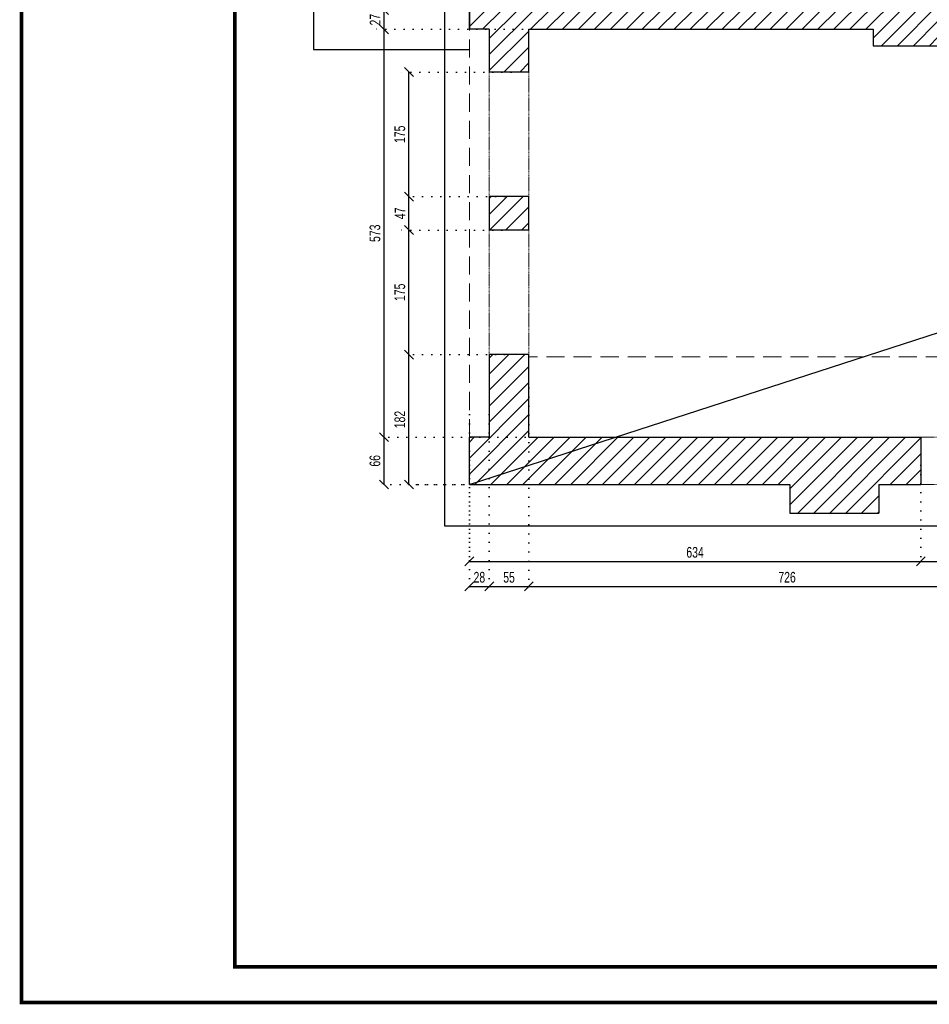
# Model space of a CAD drawing. Header units: millimetres. Extents: x 11149 to 111407, y -107619 to -23630.
# Tile 1 of 245: x 11149 to 12428, y -40605 to -39222. Entities that reach past the tile are written whole.
import ezdxf

# ---------------------------------------------------------------- set-up
doc = ezdxf.new("R2010")
doc.units = ezdxf.units.MM
doc.header["$LTSCALE"] = 2
for name, pattern in [('DOT', [6.35, 0, -6.35]), ('HIDDEN', [9.525, 6.35, -3.175]), ('HIDDENX2', [19.05, 12.7, -6.35])]:
    doc.linetypes.add(name, pattern=pattern)
doc.layers.get('0').update_dxf_attribs({"plot": 0})
doc.layers.get('Defpoints').update_dxf_attribs({"color": 1})
for name, color, linetype, lineweight in [('0_OPIS', 7, 'Continuous', 13), ('3DPLAN_A_WYSOKOŚCI ZMIANA', 144, 'HIDDENX2', 5), ('A_ściany mur', 2, 'Continuous', 30), ('e-cad_wymiary', 4, 'Continuous', 9), ('WIDOK', 7, 'Continuous', 25)]:
    doc.layers.add(name, color=color, linetype=linetype, lineweight=lineweight)
doc.layers.add('3DPLAN_A_KRESKOWANIE 1', color=253, linetype='Continuous')
doc.layers.add('3DPLAN_K_OBRYS WIDOK', color=242, linetype='Continuous')
doc.styles.add('e-cad_1', font='arial.ttf', dxfattribs={"width": 0.7})
doc.dimstyles.new('e-cad_1_100_[cm]', dxfattribs={"dimscale": 10, "dimtxt": 1.5, "dimasz": 1.25, "dimexe": 1.25, "dimexo": 0.625, "dimgap": 0.5, "dimtad": 1, "dimdec": 0, "dimrnd": 1, "dimzin": 1, "dimtxsty": 'e-cad_1', "dimblk": 'OBLIQUE', "dimcen": 2.5, "dimclrd": 256, "dimclre": 252, "dimclrt": 7, "dimadec": 0, "dimazin": 0, "dimtfac": 1, "dimtix": 1, "dimtmove": 2, "dimatfit": 3, "dimldrblk": 'NONE', "dimfxl": 60, "dimfxlon": 1, "dimarcsym": 0})
pattern_1 = [(45, (14206.918, -38714.36), (-11.22532, 11.22532), [])]

# ---------------------------------------------------------------- blocks, each defined once
blk = doc.blocks.new('_OBLIQUE')
at = {"color": 0, "linetype": 'ByBlock', "lineweight": -2}
blk.add_line((-0.5, -0.5), (0.5, 0.5), dxfattribs=at)
blk = doc.blocks.new('*D579')
at = {"layer": 'Defpoints', "color": 0}
for p in [(11696.5, -39692.4), (11837.2, -39692.4), (11956.5, -39874.9)]:
    blk.add_point(p, dxfattribs=at)
at = {"layer": 'e-cad_wymiary', "color": 252, "linetype": 'DOT', "lineweight": -2}
for p, q in [((11831, -39692.4), (11684, -39692.4)), ((11950.2, -39874.9), (11684, -39874.9))]:
    blk.add_line(p, q, dxfattribs=at)
at = {"layer": 'e-cad_wymiary', "lineweight": -2}
blk.add_line((11696.5, -39874.9), (11696.5, -39692.4), dxfattribs=at)
at = {"layer": 'e-cad_wymiary', "lineweight": -2, "xscale": 12.5, "yscale": 12.5, "zscale": 12.5}
for p, rotation in [((11696.5, -39692.4), 90), ((11696.5, -39874.9), 270)]:
    blk.add_blockref('_OBLIQUE', p, dxfattribs=dict(at, rotation=rotation))
at = {"layer": 'e-cad_wymiary', "color": 7, "insert": (11683.8, -39783.6), "char_height": 15, "attachment_point": 5, "rotation": 90, "style": 'e-cad_1'}
blk.add_mtext('182', dxfattribs=at)
blk = doc.blocks.new('_None')
blk = doc.blocks.new('*D580')
at = {"layer": 'Defpoints', "color": 0}
for p in [(11696.5, -39517.4), (11833.3, -39517.4), (11837.2, -39692.4)]:
    blk.add_point(p, dxfattribs=at)
at = {"layer": 'e-cad_wymiary', "color": 252, "linetype": 'DOT', "lineweight": -2}
for p, q in [((11827.1, -39517.4), (11684, -39517.4)), ((11831, -39692.4), (11684, -39692.4))]:
    blk.add_line(p, q, dxfattribs=at)
at = {"layer": 'e-cad_wymiary', "lineweight": -2}
blk.add_line((11696.5, -39692.4), (11696.5, -39517.4), dxfattribs=at)
at = {"layer": 'e-cad_wymiary', "lineweight": -2, "xscale": 12.5, "yscale": 12.5, "zscale": 12.5}
for p, rotation in [((11696.5, -39517.4), 90), ((11696.5, -39692.4), 270)]:
    blk.add_blockref('_OBLIQUE', p, dxfattribs=dict(at, rotation=rotation))
at = {"layer": 'e-cad_wymiary', "color": 7, "insert": (11683.8, -39604.9), "char_height": 15, "attachment_point": 5, "rotation": 90, "style": 'e-cad_1'}
blk.add_mtext('175', dxfattribs=at)
blk = doc.blocks.new('*D581')
at = {"layer": 'Defpoints', "color": 0}
for p in [(11696.5, -39470.4), (11837.2, -39470.4), (11833.3, -39517.4)]:
    blk.add_point(p, dxfattribs=at)
at = {"layer": 'e-cad_wymiary', "color": 252, "linetype": 'DOT', "lineweight": -2}
for p, q in [((11831, -39470.4), (11684, -39470.4)), ((11827.1, -39517.4), (11684, -39517.4))]:
    blk.add_line(p, q, dxfattribs=at)
at = {"layer": 'e-cad_wymiary', "lineweight": -2}
blk.add_line((11696.5, -39517.4), (11696.5, -39470.4), dxfattribs=at)
at = {"layer": 'e-cad_wymiary', "lineweight": -2, "xscale": 12.5, "yscale": 12.5, "zscale": 12.5}
for p, rotation in [((11696.5, -39470.4), 90), ((11696.5, -39517.4), 270)]:
    blk.add_blockref('_OBLIQUE', p, dxfattribs=dict(at, rotation=rotation))
at = {"layer": 'e-cad_wymiary', "color": 7, "insert": (11684, -39493.9), "char_height": 15, "attachment_point": 5, "rotation": 90, "style": 'e-cad_1'}
blk.add_mtext('47', dxfattribs=at)
blk = doc.blocks.new('*D582')
at = {"layer": 'Defpoints', "color": 0}
for p in [(11696.5, -39295.4), (11846.3, -39295.4), (11837.2, -39470.4)]:
    blk.add_point(p, dxfattribs=at)
at = {"layer": 'e-cad_wymiary', "color": 252, "linetype": 'DOT', "lineweight": -2}
for p, q in [((11840, -39295.4), (11684, -39295.4)), ((11831, -39470.4), (11684, -39470.4))]:
    blk.add_line(p, q, dxfattribs=at)
at = {"layer": 'e-cad_wymiary', "lineweight": -2}
blk.add_line((11696.5, -39470.4), (11696.5, -39295.4), dxfattribs=at)
at = {"layer": 'e-cad_wymiary', "lineweight": -2, "xscale": 12.5, "yscale": 12.5, "zscale": 12.5}
for p, rotation in [((11696.5, -39295.4), 90), ((11696.5, -39470.4), 270)]:
    blk.add_blockref('_OBLIQUE', p, dxfattribs=dict(at, rotation=rotation))
at = {"layer": 'e-cad_wymiary', "color": 7, "insert": (11683.8, -39382.9), "char_height": 15, "attachment_point": 5, "rotation": 90, "style": 'e-cad_1'}
blk.add_mtext('175', dxfattribs=at)
blk = doc.blocks.new('*D590')
at = {"layer": 'Defpoints', "color": 0}
for p in [(11661.5, -39808.4), (11930.3, -39808.4), (11984.6, -39874.9)]:
    blk.add_point(p, dxfattribs=at)
at = {"layer": 'e-cad_wymiary', "color": 252, "linetype": 'DOT', "lineweight": -2}
for p, q in [((11924.1, -39808.4), (11649, -39808.4)), ((11978.4, -39874.9), (11649, -39874.9))]:
    blk.add_line(p, q, dxfattribs=at)
at = {"layer": 'e-cad_wymiary', "lineweight": -2}
blk.add_line((11661.5, -39874.9), (11661.5, -39808.4), dxfattribs=at)
at = {"layer": 'e-cad_wymiary', "lineweight": -2, "xscale": 12.5, "yscale": 12.5, "zscale": 12.5}
for p, rotation in [((11661.5, -39808.4), 90), ((11661.5, -39874.9), 270)]:
    blk.add_blockref('_OBLIQUE', p, dxfattribs=dict(at, rotation=rotation))
at = {"layer": 'e-cad_wymiary', "color": 7, "insert": (11648.8, -39841.6), "char_height": 15, "attachment_point": 5, "rotation": 90, "style": 'e-cad_1'}
blk.add_mtext('66', dxfattribs=at)
blk = doc.blocks.new('*D591')
at = {"layer": 'Defpoints', "color": 0}
for p in [(11661.5, -39235.4), (11900.7, -39235.4), (11930.3, -39808.4)]:
    blk.add_point(p, dxfattribs=at)
at = {"layer": 'e-cad_wymiary', "color": 252, "linetype": 'DOT', "lineweight": -2}
for p, q in [((11894.4, -39235.4), (11649, -39235.4)), ((11924.1, -39808.4), (11649, -39808.4))]:
    blk.add_line(p, q, dxfattribs=at)
at = {"layer": 'e-cad_wymiary', "lineweight": -2}
blk.add_line((11661.5, -39808.4), (11661.5, -39235.4), dxfattribs=at)
at = {"layer": 'e-cad_wymiary', "lineweight": -2, "xscale": 12.5, "yscale": 12.5, "zscale": 12.5}
for p, rotation in [((11661.5, -39235.4), 90), ((11661.5, -39808.4), 270)]:
    blk.add_blockref('_OBLIQUE', p, dxfattribs=dict(at, rotation=rotation))
at = {"layer": 'e-cad_wymiary', "color": 7, "insert": (11648.8, -39521.9), "char_height": 15, "attachment_point": 5, "rotation": 90, "style": 'e-cad_1'}
blk.add_mtext('573', dxfattribs=at)
blk = doc.blocks.new('*D592')
at = {"layer": 'Defpoints', "color": 0}
for p in [(11661.5, -39208.4), (11900.7, -39208.4), (11900.7, -39235.4)]:
    blk.add_point(p, dxfattribs=at)
at = {"layer": 'e-cad_wymiary', "color": 252, "linetype": 'DOT', "lineweight": -2}
for p, q in [((11894.4, -39208.4), (11649, -39208.4)), ((11894.4, -39235.4), (11649, -39235.4))]:
    blk.add_line(p, q, dxfattribs=at)
at = {"layer": 'e-cad_wymiary', "lineweight": -2}
blk.add_line((11661.5, -39235.4), (11661.5, -39208.4), dxfattribs=at)
at = {"layer": 'e-cad_wymiary', "lineweight": -2, "xscale": 12.5, "yscale": 12.5, "zscale": 12.5}
for p, rotation in [((11661.5, -39208.4), 90), ((11661.5, -39235.4), 270)]:
    blk.add_blockref('_OBLIQUE', p, dxfattribs=dict(at, rotation=rotation))
at = {"layer": 'e-cad_wymiary', "color": 7, "insert": (11649, -39221.9), "char_height": 15, "attachment_point": 5, "rotation": 90, "style": 'e-cad_1'}
blk.add_mtext('27', dxfattribs=at)
blk = doc.blocks.new('*D597')
at = {"layer": 'Defpoints', "color": 0}
for p in [(11781.5, -39841.6), (12416, -39841.6), (12416, -39982.9)]:
    blk.add_point(p, dxfattribs=at)
at = {"layer": 'e-cad_wymiary', "color": 252, "linetype": 'DOT', "lineweight": -2}
for p, q in [((11781.5, -39847.9), (11781.5, -39995.4)), ((12416, -39847.9), (12416, -39995.4))]:
    blk.add_line(p, q, dxfattribs=at)
at = {"layer": 'e-cad_wymiary', "lineweight": -2}
blk.add_line((11781.5, -39982.9), (12416, -39982.9), dxfattribs=at)
at = {"layer": 'e-cad_wymiary', "lineweight": -2, "xscale": 12.5, "yscale": 12.5, "zscale": 12.5, "rotation": 180}
blk.add_blockref('_OBLIQUE', (11781.5, -39982.9), dxfattribs=at)
at = {"layer": 'e-cad_wymiary', "lineweight": -2, "xscale": 12.5, "yscale": 12.5, "zscale": 12.5}
blk.add_blockref('_OBLIQUE', (12416, -39982.9), dxfattribs=at)
at = {"layer": 'e-cad_wymiary', "color": 7, "insert": (12098.7, -39970.2), "char_height": 15, "attachment_point": 5, "style": 'e-cad_1'}
blk.add_mtext('634', dxfattribs=at)
blk = doc.blocks.new('*D598')
at = {"layer": 'Defpoints', "color": 0}
for p in [(12416, -39841.6), (12591, -39846.6), (12591, -39982.9)]:
    blk.add_point(p, dxfattribs=at)
at = {"layer": 'e-cad_wymiary', "color": 252, "linetype": 'DOT', "lineweight": -2}
for p, q in [((12416, -39847.9), (12416, -39995.4)), ((12591, -39852.8), (12591, -39995.4))]:
    blk.add_line(p, q, dxfattribs=at)
at = {"layer": 'e-cad_wymiary', "lineweight": -2}
blk.add_line((12416, -39982.9), (12591, -39982.9), dxfattribs=at)
at = {"layer": 'e-cad_wymiary', "lineweight": -2, "xscale": 12.5, "yscale": 12.5, "zscale": 12.5, "rotation": 180}
blk.add_blockref('_OBLIQUE', (12416, -39982.9), dxfattribs=at)
at = {"layer": 'e-cad_wymiary', "lineweight": -2, "xscale": 12.5, "yscale": 12.5, "zscale": 12.5}
blk.add_blockref('_OBLIQUE', (12591, -39982.9), dxfattribs=at)
at = {"layer": 'e-cad_wymiary', "color": 7, "insert": (12503.5, -39970.2), "char_height": 15, "attachment_point": 5, "style": 'e-cad_1'}
blk.add_mtext('175', dxfattribs=at)
blk = doc.blocks.new('*D622')
at = {"layer": 'Defpoints', "color": 0}
for p in [(11781.5, -39770.5), (11809.5, -39770.5), (11809.5, -40017.9)]:
    blk.add_point(p, dxfattribs=at)
at = {"layer": 'e-cad_wymiary', "color": 252, "linetype": 'DOT', "lineweight": -2}
for p, q in [((11781.5, -39776.7), (11781.5, -40030.4)), ((11809.5, -39776.7), (11809.5, -40030.4))]:
    blk.add_line(p, q, dxfattribs=at)
at = {"layer": 'e-cad_wymiary', "lineweight": -2}
blk.add_line((11781.5, -40017.9), (11809.5, -40017.9), dxfattribs=at)
at = {"layer": 'e-cad_wymiary', "lineweight": -2, "xscale": 12.5, "yscale": 12.5, "zscale": 12.5, "rotation": 180}
blk.add_blockref('_OBLIQUE', (11781.5, -40017.9), dxfattribs=at)
at = {"layer": 'e-cad_wymiary', "lineweight": -2, "xscale": 12.5, "yscale": 12.5, "zscale": 12.5}
blk.add_blockref('_OBLIQUE', (11809.5, -40017.9), dxfattribs=at)
at = {"layer": 'e-cad_wymiary', "color": 7, "insert": (11795.5, -40005.2), "char_height": 15, "attachment_point": 5, "style": 'e-cad_1'}
blk.add_mtext('28', dxfattribs=at)
blk = doc.blocks.new('*D623')
at = {"layer": 'Defpoints', "color": 0}
for p in [(11865, -39733), (11809.5, -39770.5), (11865, -40017.9)]:
    blk.add_point(p, dxfattribs=at)
at = {"layer": 'e-cad_wymiary', "color": 252, "linetype": 'DOT', "lineweight": -2}
for p, q in [((11865, -39739.2), (11865, -40030.4)), ((11809.5, -39776.7), (11809.5, -40030.4))]:
    blk.add_line(p, q, dxfattribs=at)
at = {"layer": 'e-cad_wymiary', "lineweight": -2}
blk.add_line((11809.5, -40017.9), (11865, -40017.9), dxfattribs=at)
at = {"layer": 'e-cad_wymiary', "lineweight": -2, "xscale": 12.5, "yscale": 12.5, "zscale": 12.5, "rotation": 180}
blk.add_blockref('_OBLIQUE', (11809.5, -40017.9), dxfattribs=at)
at = {"layer": 'e-cad_wymiary', "lineweight": -2, "xscale": 12.5, "yscale": 12.5, "zscale": 12.5}
blk.add_blockref('_OBLIQUE', (11865, -40017.9), dxfattribs=at)
at = {"layer": 'e-cad_wymiary', "color": 7, "insert": (11837.2, -40005.3), "char_height": 15, "attachment_point": 5, "style": 'e-cad_1'}
blk.add_mtext('55', dxfattribs=at)
blk = doc.blocks.new('*D624')
at = {"layer": 'Defpoints', "color": 0}
for p in [(11865, -39733), (12591, -39729.1), (12591, -40017.9)]:
    blk.add_point(p, dxfattribs=at)
at = {"layer": 'e-cad_wymiary', "color": 252, "linetype": 'DOT', "lineweight": -2}
for p, q in [((12591, -39735.3), (12591, -40030.4)), ((11865, -39739.2), (11865, -40030.4))]:
    blk.add_line(p, q, dxfattribs=at)
at = {"layer": 'e-cad_wymiary', "lineweight": -2}
blk.add_line((11865, -40017.9), (12591, -40017.9), dxfattribs=at)
at = {"layer": 'e-cad_wymiary', "lineweight": -2, "xscale": 12.5, "yscale": 12.5, "zscale": 12.5, "rotation": 180}
blk.add_blockref('_OBLIQUE', (11865, -40017.9), dxfattribs=at)
at = {"layer": 'e-cad_wymiary', "lineweight": -2, "xscale": 12.5, "yscale": 12.5, "zscale": 12.5}
blk.add_blockref('_OBLIQUE', (12591, -40017.9), dxfattribs=at)
at = {"layer": 'e-cad_wymiary', "color": 7, "insert": (12228, -40005.2), "char_height": 15, "attachment_point": 5, "style": 'e-cad_1'}
blk.add_mtext('726', dxfattribs=at)

msp = doc.modelspace()

# ---------------------------------------------------------------- hatches: boundary and pattern name
at = {"layer": '3DPLAN_A_KRESKOWANIE 1'}
h = msp.add_hatch(dxfattribs=at)
h.set_pattern_fill('ANSI31', color=256, scale=5, style=0)
h.set_pattern_definition(pattern_1)
h.paths.add_polyline_path([(14219.97, -38701.39), (14194.97, -38701.39), (14194.97, -38726.39), (14219.97, -38726.39)])
h.paths.add_polyline_path([(12418.47, -38265.89), (12293.47, -38265.89), (12293.47, -38305.89), (11781.49, -38305.89), (11781.49, -38349.39), (11809.49, -38349.39), (11809.49, -38458.39), (11829.97, -38458.39), (11829.97, -38349.39), (12348.97, -38349.39), (12348.97, -38549.39), (12396.97, -38549.39), (12396.97, -38613.39), (12410.97, -38613.39), (12410.97, -38352.39), (12439.97, -38352.39), (12439.97, -38305.89), (12418.47, -38305.89)])
h.paths.add_polyline_path([(12747.96, -38305.89), (12559.97, -38305.89), (12559.97, -38352.39), (12559.97, -38395.39), (12572.96, -38395.39), (12572.96, -38355.39), (12747.96, -38355.39)])
h.paths.add_polyline_path([(12410.97, -38716.39), (12396.97, -38716.39), (12396.97, -38911.39), (12326.97, -38911.39), (12326.97, -38928.39), (11829.97, -38928.39), (11829.97, -38858.39), (11809.49, -38858.39), (11809.49, -38928.39), (11781.49, -38928.39), (11781.49, -38994.39), (11798.97, -38994.39), (11798.97, -38950.39), (12368.97, -38950.39), (12368.97, -39017.39), (12375.97, -39017.39), (12375.97, -39010.39), (12410.97, -39010.39)])
h.paths.add_polyline_path([(11829.97, -38633.39), (11809.49, -38633.39), (11809.49, -38683.39), (11829.97, -38683.39)])
h.paths.add_polyline_path([(13772.97, -38305.89), (13726.97, -38305.89), (13726.97, -38265.89), (13601.97, -38265.89), (13601.97, -38305.89), (13559.97, -38305.89), (13559.97, -38347.39), (13627.97, -38347.39), (13627.97, -38636.39), (13204.97, -38636.39), (13204.97, -38653.39), (13245.97, -38653.39), (13245.97, -38705.39), (13618.97, -38705.39), (13618.97, -38755.65), (13648.97, -38755.65), (13648.97, -38485.39), (13689.97, -38485.39), (13689.97, -38341.39), (13772.97, -38341.39)])
h.paths.add_polyline_path([(14060.97, -38305.89), (13887.97, -38305.89), (13887.97, -38341.39), (14060.97, -38341.39)])
h.paths.add_polyline_path([(13091.97, -39365.39), (13037.97, -39365.39), (13037.97, -39354.39), (12981.97, -39354.39), (12916.97, -39354.39), (12916.97, -39519.39), (12981.97, -39519.39), (12981.97, -39808.39), (12901.97, -39808.39), (12901.97, -39874.89), (12945.97, -39874.89), (12945.97, -39914.89), (13070.97, -39914.89), (13070.97, -39874.89), (13114.97, -39874.89), (13114.97, -39805.39), (13037.97, -39805.39), (13037.97, -39520.39), (13091.97, -39520.39)])
h.paths.add_polyline_path([(13426.97, -39805.39), (13229.97, -39805.39), (13229.97, -39874.89), (13426.97, -39874.89)])
h.paths.add_polyline_path([(12956.97, -39264.39), (12956.97, -39197.39), (12950.97, -39197.39), (12950.97, -39173.39), (13026.62, -39173.39), (13026.62, -39264.39)])
h.paths.add_polyline_path([(12726.97, -39808.39), (12590.97, -39808.39), (12590.97, -39874.89), (12726.97, -39874.89)])
h.paths.add_polyline_path([(12415.97, -39808.39), (11864.97, -39808.39), (11864.97, -39692.39), (11809.49, -39692.39), (11809.49, -39808.39), (11781.49, -39808.39), (11781.49, -39874.89), (12231.97, -39874.89), (12231.97, -39914.89), (12356.97, -39914.89), (12356.97, -39874.89), (12415.97, -39874.89)])
h.paths.add_polyline_path([(11864.97, -39470.39), (11809.49, -39470.39), (11809.49, -39517.39), (11864.97, -39517.39)])
h.paths.add_polyline_path([(14626.97, -39805.39), (14431.97, -39805.39), (14431.97, -39874.89), (14626.97, -39874.89)])
h.paths.add_polyline_path([(14316.97, -39805.39), (14140.97, -39805.39), (14140.97, -39874.89), (14161.97, -39874.89), (14161.97, -39914.89), (14286.97, -39914.89), (14286.97, -39874.89), (14316.97, -39874.89)])
h.paths.add_polyline_path([(14025.97, -39805.39), (13831.97, -39805.39), (13831.97, -39874.89), (14025.97, -39874.89)])
h.paths.add_polyline_path([(13716.97, -39805.39), (13541.97, -39805.39), (13541.97, -39874.89), (13570.97, -39874.89), (13570.97, -39914.89), (13695.97, -39914.89), (13695.97, -39874.89), (13716.97, -39874.89)])
h.paths.add_polyline_path([(13602.97, -38997.89), (13602.97, -38912.39), (13618.97, -38912.39), (13618.97, -38902.89), (13618.97, -38875.39), (13648.97, -38875.39), (13648.97, -38902.89), (13654.97, -38902.89), (13654.97, -38959.89), (13769.97, -38959.89), (13769.97, -38987.39), (13908.97, -38987.39), (13908.97, -38997.89), (13769.97, -38997.89), (13608.97, -38997.89)])
h.paths.add_polyline_path([(13602.97, -39133.89), (13766.97, -39133.89), (13766.97, -39220.39), (13675.97, -39220.39), (13675.97, -39513.39), (13641.97, -39513.39), (13641.97, -39243.39), (13614.97, -39243.39), (13614.97, -39205.39), (13602.97, -39205.39)])
h.paths.add_polyline_path([(14806.97, -39086.39), (14806.97, -39266.39), (14740.97, -39266.39), (14740.97, -39343.39), (14762.97, -39343.39), (14762.97, -39575.39), (14775.97, -39575.39), (14775.97, -39329.39), (14934.97, -39329.39), (14934.97, -39260.39), (14870.97, -39260.39), (14870.97, -39136.39), (14816.97, -39136.39), (14816.97, -39003.39), (14870.97, -39003.39), (14870.97, -38895.39), (14807.97, -38895.39), (14807.97, -39063.39)])
h.paths.add_polyline_path([(14254.97, -39243.39), (14204.97, -39243.39), (14204.97, -39220.39), (13896.97, -39220.39), (13896.97, -39195.89), (14129.97, -39195.89), (14129.97, -39132.89), (14242.97, -39132.89), (14242.97, -38997.89), (14137.97, -38997.89), (14137.97, -38972.39), (14205.97, -38972.39), (14205.97, -38906.39), (14253.97, -38906.39), (14253.97, -39063.39), (14254.97, -39086.39)])
h.paths.add_polyline_path([(14636.97, -38305.89), (14463.97, -38305.89), (14463.97, -38341.39), (14636.97, -38341.39)])
h.paths.add_polyline_path([(14924.97, -38305.89), (14901.97, -38305.89), (14901.97, -38265.89), (14776.97, -38265.89), (14776.97, -38305.89), (14751.97, -38305.89), (14751.97, -38341.39), (14924.97, -38341.39)])
h.paths.add_polyline_path([(15234.97, -38305.89), (15039.97, -38305.89), (15039.97, -38341.39), (15234.97, -38341.39)])
h.paths.add_polyline_path([(15524.97, -38305.89), (15502.97, -38305.89), (15502.97, -38265.89), (15377.97, -38265.89), (15377.97, -38305.89), (15349.97, -38305.89), (15349.97, -38341.39), (15524.97, -38341.39)])
h.paths.add_polyline_path([(15834.97, -38305.89), (15641.97, -38305.89), (15641.97, -38341.39), (15834.97, -38341.39)])
h.paths.add_polyline_path([(16625.97, -38305.89), (16098.97, -38305.89), (16098.97, -38265.89), (15973.97, -38265.89), (15973.97, -38305.89), (15948.97, -38305.89), (15948.97, -38341.39), (16550.97, -38341.39), (16550.97, -38448.39), (16594.97, -38448.39), (16594.97, -38341.39), (16625.97, -38341.39)])
h.paths.add_polyline_path([(16594.97, -38625.39), (16550.97, -38625.39), (16550.97, -38680.39), (16594.97, -38680.39)])
h.paths.add_polyline_path([(16594.97, -38857.39), (16550.97, -38857.39), (16550.97, -38985.39), (16594.97, -38985.39)])
h.paths.add_polyline_path([(16594.97, -39161.39), (16550.97, -39161.39), (16550.97, -39291.39), (16594.97, -39291.39)])
h.paths.add_polyline_path([(16594.97, -39467.39), (16550.97, -39467.39), (16550.97, -39522.39), (16594.97, -39522.39)])
h.paths.add_polyline_path([(16625.97, -39801.39), (16594.97, -39801.39), (16594.97, -39699.39), (16550.97, -39699.39), (16550.97, -39801.39), (15944.97, -39801.39), (15944.97, -39874.89), (15973.97, -39874.89), (15973.97, -39914.89), (16098.97, -39914.89), (16098.97, -39874.89), (16625.97, -39874.89)])
h.paths.add_polyline_path([(15830.97, -39801.39), (15637.97, -39801.39), (15637.97, -39874.89), (15830.97, -39874.89)])
h.paths.add_polyline_path([(15520.97, -39801.39), (15345.97, -39801.39), (15345.97, -39874.89), (15369.97, -39874.89), (15369.97, -39914.89), (15494.97, -39914.89), (15494.97, -39874.89), (15520.97, -39874.89)])
h.paths.add_polyline_path([(15230.97, -39801.39), (15035.97, -39801.39), (15035.97, -39874.89), (15230.97, -39874.89)])
h.paths.add_polyline_path([(14920.97, -39801.39), (14775.97, -39801.39), (14775.97, -39768.39), (14762.97, -39768.39), (14762.97, -39805.39), (14741.97, -39805.39), (14741.97, -39874.89), (14768.97, -39874.89), (14768.97, -39914.89), (14893.97, -39914.89), (14893.97, -39874.89), (14920.97, -39874.89)])
h.paths.add_polyline_path([(15468.97, -39135.39), (15406.97, -39135.39), (15406.97, -39244.39), (15468.97, -39244.39)])
h.paths.add_polyline_path([(15468.97, -38894.39), (15406.97, -38894.39), (15406.97, -39005.39), (15468.97, -39005.39)])
h.paths.add_polyline_path([(16056.97, -39178.39), (16006.97, -39178.39), (16006.97, -39233.39), (16056.97, -39233.39)])
h.paths.add_polyline_path([(16056.97, -38909.39), (16006.97, -38909.39), (16006.97, -38963.39), (16056.97, -38963.39)])
h.paths.add_polyline_path([(14348.97, -38305.89), (14324.97, -38305.89), (14324.97, -38265.89), (14199.97, -38265.89), (14199.97, -38305.89), (14175.97, -38305.89), (14175.97, -38341.39), (14348.97, -38341.39)])
h.paths.add_polyline_path([(13212, -38246.89), (13198.97, -38246.89), (13198.97, -38347.39), (13444.97, -38347.39), (13444.97, -38305.89), (13212, -38305.89)])
h.paths.add_polyline_path([(12676.73, -39020.39), (12559.97, -39020.39), (12559.97, -38895.39), (12575.97, -38895.39), (12575.97, -39009.39), (12676.73, -39009.39)])
h.paths.add_polyline_path([(12572.96, -38616.89), (12572.96, -38655.39), (12559.97, -38655.39), (12559.97, -38616.89)])
h = msp.add_hatch(dxfattribs=at)
h.set_pattern_fill('ANSI31', color=256, scale=5, style=0)
h.set_pattern_definition(pattern_1)
h.paths.add_polyline_path([(12304.97, -39152.39), (12304.97, -39208.39), (11798.97, -39208.39), (11798.97, -39169.39), (11781.49, -39169.39), (11781.49, -39235.39), (11809.49, -39235.39), (11809.49, -39295.39), (11864.97, -39295.39), (11864.97, -39235.39), (12348.97, -39235.39), (12348.97, -39258.39), (12439.97, -39258.39), (12439.97, -39197.39), (12447.97, -39197.39), (12447.97, -39145.39), (12375.97, -39145.39), (12375.97, -39142.39), (12368.97, -39142.39), (12368.97, -39152.39), (12304.97, -39152.39)], is_closed=False)

# ---------------------------------------------------------------- linework, layer by layer
at = {"layer": '0_OPIS', "const_width": 5}
for points in [[(11151.87, -37632.55), (17451.87, -37632.55), (17451.87, -40602.55), (11151.87, -40602.55)], [(11451.87, -37682.55), (17401.87, -37682.55), (17401.87, -40552.55), (11451.87, -40552.55)]]:
    msp.add_lwpolyline(points, close=True, dxfattribs=at)
at = {"layer": '3DPLAN_A_WYSOKOŚCI ZMIANA'}
for p, q in [((11781.49, -39808.39), (11781.49, -39235.39)), ((12981.97, -39695.39), (11864.97, -39695.39))]:
    msp.add_line(p, q, dxfattribs=at)
at = {"layer": '3DPLAN_K_OBRYS WIDOK'}
for p, q in [((11746.49, -38247.89), (11746.49, -39932.89)), ((11562.49, -38929.89), (11562.49, -39263.89)), ((11562.49, -39263.89), (11781.49, -39263.89)), ((11746.49, -39932.89), (16677.49, -39932.89))]:
    msp.add_line(p, q, dxfattribs=at)
at = {"layer": 'A_ściany mur', "ltscale": 0.1}
for p, q in [((11781.49, -39169.39), (11781.49, -39235.39)), ((11781.49, -39235.39), (11781.49, -39169.39)), ((11809.49, -39235.39), (11781.49, -39235.39)), ((11809.49, -39235.39), (11809.49, -39295.39)), ((11864.97, -39295.39), (11864.97, -39235.39)), ((11864.97, -39235.39), (12348.97, -39235.39)), ((12348.97, -39235.39), (12348.97, -39258.39)), ((12348.97, -39258.39), (12439.97, -39258.39)), ((11864.97, -39295.39), (11809.49, -39295.39)), ((11864.97, -39470.39), (11809.49, -39470.39)), ((11809.49, -39470.39), (11809.49, -39517.39)), ((11864.97, -39517.39), (11864.97, -39470.39)), ((11864.97, -39517.39), (11809.49, -39517.39)), ((11864.97, -39692.39), (11809.49, -39692.39)), ((11809.49, -39692.39), (11809.49, -39808.39)), ((11864.97, -39808.39), (11864.97, -39692.39)), ((11809.49, -39808.39), (11781.49, -39808.39)), ((11781.49, -39874.89), (11781.49, -39808.39)), ((11864.97, -39808.39), (12415.97, -39808.39)), ((12415.97, -39808.39), (12415.97, -39874.89)), ((11781.49, -39874.89), (12231.97, -39874.89)), ((12231.97, -39874.89), (12231.97, -39914.89)), ((12356.97, -39874.89), (12415.97, -39874.89)), ((12356.97, -39874.89), (12356.97, -39914.89)), ((12231.97, -39914.89), (12356.97, -39914.89))]:
    msp.add_line(p, q, dxfattribs=at)
at = {"layer": 'A_ściany mur', "color": 4, "linetype": 'HIDDEN', "lineweight": 5, "ltscale": 0.1}
for p, q in [((11809.49, -39295.39), (11809.49, -39470.39)), ((11864.97, -39295.39), (11864.97, -39470.39)), ((11809.49, -39517.39), (11809.49, -39692.39)), ((11864.97, -39517.39), (11864.97, -39692.39)), ((12415.97, -39808.39), (12590.97, -39808.39)), ((12415.97, -39874.89), (12590.97, -39874.89))]:
    msp.add_line(p, q, dxfattribs=at)
at = {"layer": 'WIDOK', "color": 6}
msp.add_line((11781.49, -39874.89), (16625.97, -38305.89), dxfattribs=at)

# ---------------------------------------------------------------- dimensions: what is measured, and where the dimension line sits
at = {"layer": 'e-cad_wymiary'}
for base, p1, p2, picture, middle in [((11661.49, -39208.39), (11900.69, -39235.39), (11900.69, -39208.39), '*D592', (11648.95, -39221.89)), ((11661.49, -39235.39), (11930.32, -39808.39), (11900.69, -39235.39), '*D591', (11648.82, -39521.89)), ((11696.49, -39295.39), (11837.23, -39470.39), (11846.29, -39295.39), '*D582', (11683.83, -39382.89)), ((11696.49, -39470.39), (11833.33, -39517.39), (11837.23, -39470.39), '*D581', (11683.99, -39493.89)), ((11696.49, -39517.39), (11837.23, -39692.39), (11833.33, -39517.39), '*D580', (11683.83, -39604.89)), ((11696.48523967, -39692.38925649), (11956.4620008, -39874.88925649), (11837.22788029, -39692.38925649), '*D579', (11683.82664485, -39783.63925649)), ((11661.48523967, -39808.38925649), (11984.60174776, -39874.88925649), (11930.32482911, -39808.38925649), '*D590', (11648.82664485, -39841.63925649))]:
    dim = msp.add_linear_dim(base=base, p1=p1, p2=p2, angle=90, dimstyle='e-cad_1_100_[cm]', dxfattribs=at)
    dim.commit()
    dim.dimension.update_dxf_attribs({"geometry": picture, "text_midpoint": middle})
for base, p1, p2, picture, middle in [((11864.97, -40017.89), (11809.49, -39770.46), (11864.97, -39732.99), '*D623', (11837.23, -40005.26)), ((12590.97, -40017.89), (11864.97, -39732.99), (12590.97, -39729.08), '*D624', (12227.97, -40005.23)), ((11809.49, -40017.89), (11781.49, -39770.46), (11809.49, -39770.46), '*D622', (11795.49, -40005.23)), ((12415.97, -39982.89), (11781.49, -39841.64), (12415.97, -39841.64), '*D597', (12098.73, -39970.23)), ((12590.97, -39982.89), (12415.97, -39841.64), (12590.97, -39846.55), '*D598', (12503.47, -39970.23))]:
    dim = msp.add_linear_dim(base=base, p1=p1, p2=p2, dimstyle='e-cad_1_100_[cm]', dxfattribs=at)
    dim.commit()
    dim.dimension.update_dxf_attribs({"geometry": picture, "text_midpoint": middle})

doc.saveas('drawing.dxf')
